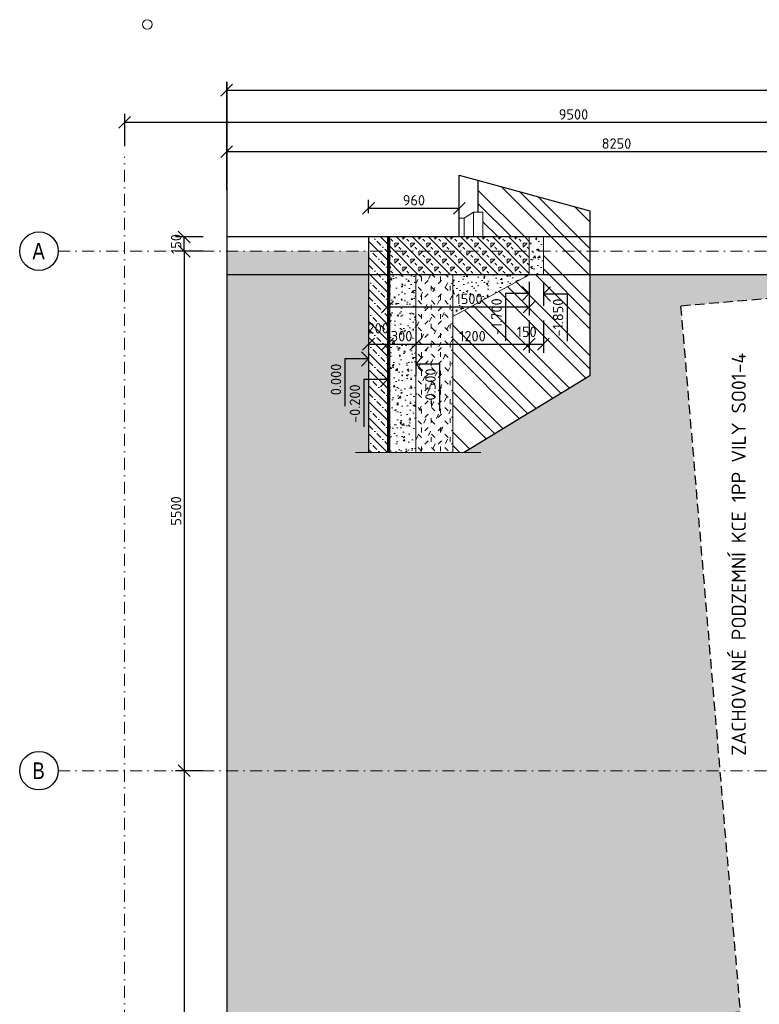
# Model space of a CAD drawing. Header units: millimetres. Extents: x -118752 to 407724, y -73278 to 155058.
# Tile 207 of 256: x 178146 to 185974, y -24454 to -14032. Entities that reach past the tile are written whole.
import ezdxf
from ezdxf.enums import TextEntityAlignment as Align

# ---------------------------------------------------------------- set-up
doc = ezdxf.new("R2010")
doc.units = ezdxf.units.MM
doc.header["$LTSCALE"] = 10
for name, pattern in [('BOURANI', [8.89, 2.54, -6.35]), ('DASH', [0.75, 0.5, -0.25]), ('DASHDOT', [25.4, 12.7, -6.35, 0, -6.35]), ('IZOLACE_VODOTESNA_0.5', [30, 15, -15])]:
    doc.linetypes.add(name, pattern=pattern)
for name, color, linetype, lineweight in [('CKBOURANI', 7, 'BOURANI', 25), ('CKIZOLACE', 1, 'Continuous', 18), ('CKKOTY', 3, 'Continuous', 25), ('CKKOTY_VYS', 3, 'Continuous', 25), ('CKRASTR', 7, 'DASHDOT', 15), ('CKRASTR_POPIS', 3, 'Continuous', 25), ('CKSTENY_PODROVINOU', 7, 'Continuous', 25), ('CKTEXTY_MALE', 3, 'Continuous', 18), ('IN_C_TENKA', 7, 'Continuous', 18), ('srafy', 7, 'Continuous', 18), ('zaklady tence', 2, 'Continuous', 15), ('základy', 5, 'Continuous', 30)]:
    doc.layers.add(name, color=color, linetype=linetype, lineweight=lineweight)
doc.styles.add('Arial', font='arial.ttf', dxfattribs={"width": 0.8})
doc.styles.get("Standard").update_dxf_attribs({"font": 'isocpeur.ttf'})
doc.linetypes.add('PRERUSENI', pattern='A,60,[100,CADKON.SHX,S=2.5,R=0,X=0,Y=0],-10', length=70)
doc.dimstyles.new('CADKON', dxfattribs={"dimscale": 50, "dimtxt": 2.2, "dimasz": 2.5, "dimexe": 1.8, "dimexo": 5, "dimgap": 0.6, "dimtad": 1, "dimrnd": 1, "dimtxsty": 'Standard', "dimblk1": 'OBLIQUE', "dimblk2": 'OBLIQUE', "dimsah": 1, "dimcen": 2.5, "dimadec": 1, "dimazin": 2, "dimtfac": 1, "dimtdec": 4, "dimtix": 1, "dimtmove": 2, "dimatfit": 3, "dimldrblk": 'OPEN30', "dimfxl": 5, "dimfxlon": 1, "dimtolj": 1, "dimarcsym": 0})
pattern_1 = [(45, (0, 0), (2e-14, 282.84271), [100, -300]), (135, (212.13, 141.42), (-282.84271, 2e-14), [100, -300]), (90, (0, 0), (-200, 200), [100, -300]), (65, (212.13, 141.42), (-96.7379, 265.7852), [100, -300])]

# ---------------------------------------------------------------- blocks, each defined once
blk = doc.blocks.new('_OBLIQUE')
at = {"color": 0, "linetype": 'ByBlock'}
blk.add_line((-0.5, -0.5), (0.5, 0.5), dxfattribs=at)
blk = doc.blocks.new('*D8349')
at = {"layer": 'CKKOTY', "color": 0, "lineweight": -2}
for p, q in [((180337, -15831), (180337, -14688)), ((230877, -15832), (230877, -14688)), ((180337, -14778), (230877, -14778))]:
    blk.add_line(p, q, dxfattribs=at)
at = {"layer": 'Defpoints', "color": 0}
for p in [(230877, -14778), (180337, -16331), (230877, -16332)]:
    blk.add_point(p, dxfattribs=at)
at = {"layer": 'CKKOTY', "color": 0, "lineweight": -2, "xscale": 125, "yscale": 125, "zscale": 125, "rotation": 180}
blk.add_blockref('_OBLIQUE', (180337, -14778), dxfattribs=at)
at = {"layer": 'CKKOTY', "color": 0, "lineweight": -2, "xscale": 125, "yscale": 125, "zscale": 125}
blk.add_blockref('_OBLIQUE', (230877, -14778), dxfattribs=at)
at = {"layer": 'CKKOTY', "color": 0, "insert": (205607, -14693), "char_height": 110, "attachment_point": 5}
blk.add_mtext('\\A1;50540', dxfattribs=at)
blk = doc.blocks.new('_Open30')
at = {"color": 0, "lineweight": -2}
for p, q in [((-1, 0.268), (0, 0)), ((0, 0), (-1, -0.268)), ((0, 0), (-1, 0))]:
    blk.add_line(p, q, dxfattribs=at)
blk = doc.blocks.new('*D9246')
at = {"layer": 'CKKOTY', "color": 0, "lineweight": -2}
for p, q in [((179257, -15369), (179257, -15029)), ((188757, -15369), (188757, -15029)), ((188757, -15119), (179257, -15119))]:
    blk.add_line(p, q, dxfattribs=at)
at = {"layer": 'Defpoints', "color": 0}
for p in [(179257, -15119), (179257, -15935), (188757, -15935)]:
    blk.add_point(p, dxfattribs=at)
at = {"layer": 'CKKOTY', "color": 0, "lineweight": -2, "xscale": 125, "yscale": 125, "zscale": 125, "rotation": 180}
blk.add_blockref('_OBLIQUE', (179257, -15119), dxfattribs=at)
at = {"layer": 'CKKOTY', "color": 0, "lineweight": -2, "xscale": 125, "yscale": 125, "zscale": 125}
blk.add_blockref('_OBLIQUE', (188757, -15119), dxfattribs=at)
at = {"layer": 'CKKOTY', "color": 0, "insert": (184007, -15034), "char_height": 110, "attachment_point": 5}
blk.add_mtext('\\A1;9500', dxfattribs=at)
blk = doc.blocks.new('*D9440')
at = {"layer": 'CKKOTY', "color": 0, "lineweight": -2}
for p, q in [((180337, -15678), (180337, -15338)), ((188587, -15678), (188587, -15338)), ((180337, -15428), (188587, -15428))]:
    blk.add_line(p, q, dxfattribs=at)
at = {"layer": 'Defpoints', "color": 0}
for p in [(188587, -15428), (180337, -16331), (188587, -16332)]:
    blk.add_point(p, dxfattribs=at)
at = {"layer": 'CKKOTY', "color": 0, "lineweight": -2, "xscale": 125, "yscale": 125, "zscale": 125, "rotation": 180}
blk.add_blockref('_OBLIQUE', (180337, -15428), dxfattribs=at)
at = {"layer": 'CKKOTY', "color": 0, "lineweight": -2, "xscale": 125, "yscale": 125, "zscale": 125}
blk.add_blockref('_OBLIQUE', (188587, -15428), dxfattribs=at)
at = {"layer": 'CKKOTY', "color": 0, "insert": (184462, -15343), "char_height": 110, "attachment_point": 5}
blk.add_mtext('\\A1;8250', dxfattribs=at)
blk = doc.blocks.new('*U9446')
at = {"color": 0, "linetype": 'ByBlock', "lineweight": -2}
blk.add_lwpolyline([(-1.5, 1.5), (0, 0), (1.5, 1.5), (0, 0), (0, 5), (10, 5)], dxfattribs=at)
blk = doc.blocks.new('*D9476')
at = {"layer": 'CKKOTY', "color": 0, "lineweight": -2}
for p, q in [((183538, -17217), (183538, -17557)), ((183688, -17217), (183688, -17557)), ((183538, -17467), (183688, -17467))]:
    blk.add_line(p, q, dxfattribs=at)
at = {"layer": 'Defpoints', "color": 0}
for p in [(183538, -16732), (183688, -16732), (183688, -17467)]:
    blk.add_point(p, dxfattribs=at)
at = {"layer": 'CKKOTY', "color": 0, "lineweight": -2, "xscale": 125, "yscale": 125, "zscale": 125, "rotation": 180}
blk.add_blockref('_OBLIQUE', (183538, -17467), dxfattribs=at)
at = {"layer": 'CKKOTY', "color": 0, "lineweight": -2, "xscale": 125, "yscale": 125, "zscale": 125}
blk.add_blockref('_OBLIQUE', (183688, -17467), dxfattribs=at)
at = {"layer": 'CKKOTY', "color": 0, "insert": (183512, -17336), "char_height": 110, "attachment_point": 5}
blk.add_mtext('\\A1;150', dxfattribs=at)
blk = doc.blocks.new('*U9445')
at = {"color": 0, "linetype": 'ByBlock', "lineweight": -2}
blk.add_lwpolyline([(-1.5, 1.5), (0, 0), (1.5, 1.5), (0, 0), (0, 5), (10, 5)], dxfattribs=at)
blk = doc.blocks.new('*D9478')
at = {"layer": 'CKKOTY', "color": 0, "lineweight": -2}
for p, q in [((181838, -17217), (181838, -17557)), ((182038, -17217), (182038, -17557)), ((181838, -17467), (182038, -17467))]:
    blk.add_line(p, q, dxfattribs=at)
at = {"layer": 'Defpoints', "color": 0}
for p in [(182038, -16332), (181838, -16632), (182038, -17467)]:
    blk.add_point(p, dxfattribs=at)
at = {"layer": 'CKKOTY', "color": 0, "lineweight": -2, "xscale": 125, "yscale": 125, "zscale": 125, "rotation": 180}
blk.add_blockref('_OBLIQUE', (181838, -17467), dxfattribs=at)
at = {"layer": 'CKKOTY', "color": 0, "lineweight": -2, "xscale": 125, "yscale": 125, "zscale": 125}
blk.add_blockref('_OBLIQUE', (182038, -17467), dxfattribs=at)
at = {"layer": 'CKKOTY', "color": 0, "insert": (181940, -17298), "char_height": 110, "attachment_point": 5}
blk.add_mtext('\\A1;200', dxfattribs=at)
blk = doc.blocks.new('*D9479')
at = {"layer": 'CKKOTY', "color": 0, "lineweight": -2}
for p, q in [((182038, -17217), (182038, -17557)), ((182338, -17217), (182338, -17557)), ((182038, -17467), (182338, -17467))]:
    blk.add_line(p, q, dxfattribs=at)
at = {"layer": 'Defpoints', "color": 0}
for p in [(182038, -16332), (182338, -16732), (182338, -17467)]:
    blk.add_point(p, dxfattribs=at)
at = {"layer": 'CKKOTY', "color": 0, "lineweight": -2, "xscale": 125, "yscale": 125, "zscale": 125, "rotation": 180}
blk.add_blockref('_OBLIQUE', (182038, -17467), dxfattribs=at)
at = {"layer": 'CKKOTY', "color": 0, "lineweight": -2, "xscale": 125, "yscale": 125, "zscale": 125}
blk.add_blockref('_OBLIQUE', (182338, -17467), dxfattribs=at)
at = {"layer": 'CKKOTY', "color": 0, "insert": (182188, -17382), "char_height": 110, "attachment_point": 5}
blk.add_mtext('\\A1;300', dxfattribs=at)
blk = doc.blocks.new('*D9480')
at = {"layer": 'CKKOTY', "color": 0, "lineweight": -2}
for p, q in [((182338, -17217), (182338, -17557)), ((183538, -17217), (183538, -17557)), ((182338, -17467), (183538, -17467))]:
    blk.add_line(p, q, dxfattribs=at)
at = {"layer": 'Defpoints', "color": 0}
for p in [(182338, -16732), (183538, -16732), (183538, -17467)]:
    blk.add_point(p, dxfattribs=at)
at = {"layer": 'CKKOTY', "color": 0, "lineweight": -2, "xscale": 125, "yscale": 125, "zscale": 125, "rotation": 180}
blk.add_blockref('_OBLIQUE', (182338, -17467), dxfattribs=at)
at = {"layer": 'CKKOTY', "color": 0, "lineweight": -2, "xscale": 125, "yscale": 125, "zscale": 125}
blk.add_blockref('_OBLIQUE', (183538, -17467), dxfattribs=at)
at = {"layer": 'CKKOTY', "color": 0, "insert": (182938, -17382), "char_height": 110, "attachment_point": 5}
blk.add_mtext('\\A1;1200', dxfattribs=at)
blk = doc.blocks.new('*D9481')
at = {"layer": 'CKKOTY', "color": 0, "lineweight": -2}
for p, q in [((182038, -16982), (182038, -17162)), ((183538, -16982), (183538, -17162)), ((182038, -17072), (183538, -17072))]:
    blk.add_line(p, q, dxfattribs=at)
at = {"layer": 'Defpoints', "color": 0}
for p in [(182038, -16732), (183538, -16732), (183538, -17072)]:
    blk.add_point(p, dxfattribs=at)
at = {"layer": 'CKKOTY', "color": 0, "lineweight": -2, "xscale": 125, "yscale": 125, "zscale": 125, "rotation": 180}
blk.add_blockref('_OBLIQUE', (182038, -17072), dxfattribs=at)
at = {"layer": 'CKKOTY', "color": 0, "lineweight": -2, "xscale": 125, "yscale": 125, "zscale": 125}
blk.add_blockref('_OBLIQUE', (183538, -17072), dxfattribs=at)
at = {"layer": 'CKKOTY', "color": 0, "insert": (182902, -16987), "char_height": 110, "attachment_point": 5}
blk.add_mtext('\\A1;1500', dxfattribs=at)
blk = doc.blocks.new('*U9450')
at = {"color": 0, "linetype": 'ByBlock', "lineweight": -2}
blk.add_lwpolyline([(-1.5, -1.5), (0, 0), (1.5, -1.5), (0, 0), (0, -5), (10, -5)], dxfattribs=at)
blk = doc.blocks.new('*U9448')
at = {"color": 0, "linetype": 'ByBlock', "lineweight": -2}
blk.add_lwpolyline([(-1.5, 1.5), (0, 0), (1.5, 1.5), (0, 0), (0, 5), (10, 5)], dxfattribs=at)
blk = doc.blocks.new('*U9449')
at = {"color": 0, "linetype": 'ByBlock', "lineweight": -2}
blk.add_lwpolyline([(-1.5, -1.5), (0, 0), (1.5, -1.5), (0, 0), (0, -5), (10, -5)], dxfattribs=at)
blk = doc.blocks.new('*D9482')
at = {"layer": 'CKKOTY', "color": 0, "lineweight": -2}
for p, q in [((181838, -16081), (181838, -15938)), ((182798, -16081), (182798, -15938)), ((181838, -16028), (182798, -16028))]:
    blk.add_line(p, q, dxfattribs=at)
at = {"layer": 'Defpoints', "color": 0}
for p in [(182798, -16028), (181838, -16331), (182798, -16331)]:
    blk.add_point(p, dxfattribs=at)
at = {"layer": 'CKKOTY', "color": 0, "lineweight": -2, "xscale": 125, "yscale": 125, "zscale": 125, "rotation": 180}
blk.add_blockref('_OBLIQUE', (181838, -16028), dxfattribs=at)
at = {"layer": 'CKKOTY', "color": 0, "lineweight": -2, "xscale": 125, "yscale": 125, "zscale": 125}
blk.add_blockref('_OBLIQUE', (182798, -16028), dxfattribs=at)
at = {"layer": 'CKKOTY', "color": 0, "insert": (182318, -15943), "char_height": 110, "attachment_point": 5}
blk.add_mtext('\\A1;960', dxfattribs=at)
blk = doc.blocks.new('*D9492')
at = {"layer": 'CKKOTY', "color": 0, "lineweight": -2}
for p, q in [((180087, -16482), (179796, -16482)), ((179886, -16482), (179886, -21982)), ((180087, -21982), (179796, -21982))]:
    blk.add_line(p, q, dxfattribs=at)
at = {"layer": 'Defpoints', "color": 0}
for p in [(180337, -16482), (179886, -21982), (180337, -21982)]:
    blk.add_point(p, dxfattribs=at)
at = {"layer": 'CKKOTY', "color": 0, "lineweight": -2, "xscale": 125, "yscale": 125, "zscale": 125}
for p, rotation in [((179886, -16482), 90), ((179886, -21982), 270)]:
    blk.add_blockref('_OBLIQUE', p, dxfattribs=dict(at, rotation=rotation))
at = {"layer": 'CKKOTY', "color": 0, "insert": (179801, -19232), "char_height": 110, "attachment_point": 5, "rotation": 90}
blk.add_mtext('\\A1;5500', dxfattribs=at)
blk = doc.blocks.new('*D9493')
at = {"layer": 'CKKOTY', "color": 0, "lineweight": -2}
for p, q in [((180087, -21982), (179796, -21982)), ((179886, -21982), (179886, -27482)), ((180087, -27482), (179796, -27482))]:
    blk.add_line(p, q, dxfattribs=at)
at = {"layer": 'Defpoints', "color": 0}
for p in [(180337, -21982), (179886, -27482), (180337, -27482)]:
    blk.add_point(p, dxfattribs=at)
at = {"layer": 'CKKOTY', "color": 0, "lineweight": -2, "xscale": 125, "yscale": 125, "zscale": 125}
for p, rotation in [((179886, -21982), 90), ((179886, -27482), 270)]:
    blk.add_blockref('_OBLIQUE', p, dxfattribs=dict(at, rotation=rotation))
at = {"layer": 'CKKOTY', "color": 0, "insert": (179801, -24732), "char_height": 110, "attachment_point": 5, "rotation": 90}
blk.add_mtext('\\A1;5500', dxfattribs=at)
blk = doc.blocks.new('*D9497')
at = {"layer": 'CKKOTY', "color": 0, "lineweight": -2}
for p, q in [((180087, -16331), (179796, -16331)), ((179886, -16482), (179886, -16331)), ((180087, -16482), (179796, -16482))]:
    blk.add_line(p, q, dxfattribs=at)
at = {"layer": 'Defpoints', "color": 0}
for p in [(179886, -16331), (180337, -16331), (180337, -16482)]:
    blk.add_point(p, dxfattribs=at)
at = {"layer": 'CKKOTY', "color": 0, "lineweight": -2, "xscale": 125, "yscale": 125, "zscale": 125}
for p, rotation in [((179886, -16331), 270), ((179886, -16482), 90)]:
    blk.add_blockref('_OBLIQUE', p, dxfattribs=dict(at, rotation=rotation))
at = {"layer": 'CKKOTY', "color": 0, "insert": (179801, -16406), "char_height": 110, "attachment_point": 5, "rotation": 90}
blk.add_mtext('\\A1;150', dxfattribs=at)

msp = doc.modelspace()

# ---------------------------------------------------------------- hatches: boundary and pattern name
at = {"layer": 'srafy', "transparency": 33554661}
h = msp.add_hatch(dxfattribs=at)
h.set_pattern_fill('ZEM_PUVODNI', color=256, scale=100, angle=90, style=0)
h.set_pattern_definition([(135, (0, 0), (-282.8427, -282.8427), []), (135, (9e-15, 141.42), (-282.8427, -282.8427), []), (135, (2e-14, 282.84), (-282.8427, -282.8427), [])])
h.paths.add_polyline_path([(183688.473, -16731.562), (183538.473, -16731.562), (182728.473, -17174.154), (182728.473, -18614.745), (182850.755, -18614.745), (184181.614, -17800.074), (184181.614, -16731.437), (183688.473, -16731.424)])
h.paths.add_polyline_path([(184181.614, -16481.562), (183688.473, -16481.562), (183688.473, -16731.424), (184181.614, -16731.437)])
h.paths.add_polyline_path([(184181.614, -16481.562), (184181.614, -16331.437), (183688.473, -16331.424), (183688.473, -16481.562)])
h.paths.add_polyline_path([(183688.473, -16331.406), (183688.473, -16331.424), (184181.614, -16331.437), (184181.614, -16053.322), (182998.482, -15733.022), (182998.482, -16069.457), (183048.482, -16069.457), (183048.474, -16331.406)])
h.paths.add_polyline_path([(183391.014, -17253.456), (183633.014, -17253.456), (183633.014, -17418.456), (183391.014, -17418.456)], flags=24)
h.paths.add_polyline_path([(183285.14, -17402.689), (183101.807, -17402.689), (183101.807, -16955.355), (183285.14, -16955.355)], flags=24)
h.paths.add_polyline_path([(182778.973, -17299.754), (183097.973, -17299.754), (183097.973, -17464.754), (182778.973, -17464.754)], flags=24)
h.paths.add_polyline_path([(182742.52, -16904.283), (183061.52, -16904.283), (183061.52, -17069.283), (182742.52, -17069.283)], flags=24)
h.paths.add_polyline_path([(183935.14, -17406.181), (183751.807, -17406.181), (183751.807, -16958.847), (183935.14, -16958.847)], flags=24)
h = msp.add_hatch(dxfattribs=at)
h.set_pattern_fill('BETON-PROSTY', color=256, scale=30, angle=90, style=0)
h.set_pattern_definition([(135, (0, 0), (-84.85281, -84.85281), []), (135, (5e-15, 84.85), (-127.27922, -42.42641), [60, -30, 0, -30])])
h.paths.add_polyline_path([(181838.473, -16731.562), (181838.473, -17623.154), (181838.473, -17842.01), (182038.473, -17842.01), (182038.473, -16731.562)])
h.paths.add_polyline_path([(181838.473, -16481.562), (181838.473, -16631.562), (182038.473, -16631.562), (182038.473, -16481.562)])
h.paths.add_polyline_path([(182038.473, -16731.562), (182038.473, -16631.562), (181838.473, -16631.562), (181838.473, -16731.562)])
h.paths.add_polyline_path([(182038.473, -16481.562), (182038.473, -16331.562), (181838.473, -16331.562), (181838.473, -16481.562)])
h.paths.add_polyline_path([(181838.473, -17842.01), (181838.473, -18614.745), (182038.473, -18614.745), (182038.473, -17842.01)])
h.paths.add_polyline_path([(181807.79, -17215.413), (182071.79, -17215.413), (182071.79, -17380.413), (181807.79, -17380.413)], flags=24)
at = {"layer": 'srafy'}
h = msp.add_hatch(dxfattribs=at)
h.set_pattern_fill('BETON-PERLITBETON', color=256, scale=30, angle=90, style=0)
h.set_pattern_definition([(135, (0, 0), (-84.85281, -84.85281), []), (135, (5e-15, 84.85), (-84.85281, -84.85281), [30, -90]), (225, (-21.21, 148.49), (84.85281, -84.85281), [60, -60]), (90, (-63.64, 106.07), (-84.852814, 84.852814), [42.42641, -127.27922]), (180, (-21.21, 148.49), (-84.852814, -84.852814), [42.42641, -127.27922])])
h.paths.add_polyline_path([(182538.473, -16331.562), (182038.473, -16331.562), (182038.473, -16481.562), (183538.473, -16481.562), (183538.473, -16331.562)])
h.paths.add_polyline_path([(182038.473, -16481.562), (182038.473, -16631.562), (183538.473, -16631.562), (183538.473, -16481.562)])
h.paths.add_polyline_path([(182338.473, -16731.562), (183538.473, -16731.562), (183538.473, -16631.562), (182038.473, -16631.562), (182038.473, -16731.562)])
h = msp.add_hatch(dxfattribs=at)
h.set_pattern_fill('AR-CONC', color=256, style=0)
h.set_pattern_definition([(50, (-33430.17, 0), (182.18467, -15.93909), [19.05, -209.55]), (355, (-33430.17, 0), (-35.24283, 191.05664), [15.24, -167.64]), (100.451, (-33414.99, -1.33), (146.9425, 175.11669), [16.19, -178.09]), (46.1842, (-33430.17, 50.8), (271.07904, -42.04233), [28.575, -314.325]), (96.6356, (-33407.58, 47.3), (237.40423, 247.42556), [24.285, -267.135]), (351.184, (-33430.17, 50.8), (237.4046, 247.4251), [22.86, -251.46]), (21, (-33404.77, 38.1), (151.61488, -102.26552), [19.05, -209.55]), (326, (-33404.77, 38.1), (61.80203, 184.18797), [15.24, -167.64]), (71.4514, (-33392.13, 29.58), (213.41649, 81.92286), [16.19, -178.09]), (37.5, (-33430.17, 0), (3.088603, 84.555039), [0, -165.608, 0, -170.18, 0, -168.275]), (7.5, (-33430.17, 0), (66.819663, 100.180575), [0, -97.028, 0, -161.798, 0, -64.135]), (327.5, (-33486.81, 0), (135.590595, -5.728744), [0, -63.5, 0, -198.12, 0, -262.89]), (317.5, (-33512.21, 0), (148.12918, 25.42649), [0, -82.55, 0, -131.572, 0, -186.69])])
h.paths.add_polyline_path([(183538.473, -16331.562), (183688.473, -16331.562), (183688.473, -16731.562), (183538.473, -16731.562)])
at = {"layer": 'srafy', "transparency": 33554661}
h = msp.add_hatch(dxfattribs=at)
h.set_pattern_fill('ZEM_ZASYP_NOSNY', color=256, scale=100, style=0)
h.set_pattern_definition(pattern_1)
h.paths.add_polyline_path([(182391.901, -31125.432), (181968.47, -31125.432), (181968.47, -27481.562), (180337.03, -27481.562), (180336.876, -32981.562), (186778.589, -32981.562), (186960.083, -32966.274), (186835.414, -31220.578), (184344.237, -31430.423), (184011.603, -27481.562), (182391.901, -27481.562)])
h.paths.add_polyline_path([(182391.901, -27481.562), (184011.603, -27481.562), (183777.655, -24704.244), (185770.597, -24536.368), (185555.392, -21981.562), (180337.184, -21981.562), (180337.03, -27481.562), (181968.47, -27481.562), (181968.47, -27031.868), (182391.901, -27031.868)])
h.paths.add_polyline_path([(180337.184, -21981.562), (185555.392, -21981.562), (185141.062, -17062.836), (187636.708, -16852.614), (188271.247, -16799.163, -0.033320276), (188228.71, -16731.551), (184181.614, -16731.437), (184181.614, -17800.074), (182850.755, -18614.745), (182798.452, -18614.745), (182338.473, -18614.745), (182063.473, -18614.745), (182050.973, -18614.745), (182038.473, -18614.745), (181838.473, -18614.745), (181838.476, -17842.01), (181838.477, -17623.154), (181838.48, -16731.372), (181838.481, -16481.562), (180337.339, -16481.562)])
h.paths.add_polyline_path([(181807.79, -17215.413), (182071.79, -17215.413), (182071.79, -17380.413), (181807.79, -17380.413)], flags=24)
h.paths.add_polyline_path([(181585.14, -18039.82), (181401.807, -18039.82), (181401.807, -17647.487), (181585.14, -17647.487)], flags=24)
h.paths.add_polyline_path([(181785.14, -18335.676), (181601.807, -18335.676), (181601.807, -17866.343), (181785.14, -17866.343)], flags=24)
at = {"layer": 'srafy'}
h = msp.add_hatch(dxfattribs=at)
h.set_pattern_fill('AR-CONC', color=256, style=0)
h.set_pattern_definition([(50, (-33430.17, 0), (182.18467, -15.93909), [19.05, -209.55]), (355, (-33430.17, 0), (-35.24283, 191.05664), [15.24, -167.64]), (100.451, (-33414.99, -1.33), (146.9425, 175.11669), [16.19, -178.09]), (46.1842, (-33430.17, 50.8), (271.07904, -42.04233), [28.575, -314.325]), (96.6356, (-33407.58, 47.3), (237.40423, 247.42556), [24.285, -267.135]), (351.184, (-33430.17, 50.8), (237.4046, 247.4251), [22.86, -251.46]), (21, (-33404.77, 38.1), (151.61488, -102.26552), [19.05, -209.55]), (326, (-33404.77, 38.1), (61.80203, 184.18797), [15.24, -167.64]), (71.4514, (-33392.13, 29.58), (213.41649, 81.92286), [16.19, -178.09]), (37.5, (-33430.17, 0), (3.088603, 84.555039), [0, -165.608, 0, -170.18, 0, -168.275]), (7.5, (-33430.17, 0), (66.819663, 100.180575), [0, -97.028, 0, -161.798, 0, -64.135]), (327.5, (-33486.81, 0), (135.590595, -5.728744), [0, -63.5, 0, -198.12, 0, -262.89]), (317.5, (-33512.21, 0), (148.12918, 25.42649), [0, -82.55, 0, -131.572, 0, -186.69])])
h.paths.add_polyline_path([(182063.473, -18614.745), (182338.473, -18614.745), (182338.473, -17673.154), (182338.473, -16731.562), (182038.473, -16731.562), (182038.473, -17842.01), (182038.473, -18614.745), (182050.973, -18614.745)])
h.paths.add_polyline_path([(181807.79, -17215.413), (182071.79, -17215.413), (182071.79, -17380.413), (181807.79, -17380.413)], flags=24)
h.paths.add_polyline_path([(182056.473, -17299.754), (182320.473, -17299.754), (182320.473, -17464.754), (182056.473, -17464.754)], flags=24)
at = {"layer": 'srafy', "transparency": 33554661}
h = msp.add_hatch(dxfattribs=at)
h.set_pattern_fill('ZEM_ZASYP_NOSNY', color=256, scale=50, style=0)
h.set_pattern_definition([(45, (0, 0), (1e-14, 141.421356), [50, -150]), (135, (106.07, 70.71), (-141.421356, 1e-14), [50, -150]), (90, (0, 0), (-100, 100), [50, -150]), (65, (106.07, 70.71), (-48.36895, 132.892605), [50, -150])])
h.paths.add_polyline_path([(182728.473, -17174.154), (182728.473, -16731.562), (182338.473, -16731.562), (182338.473, -17673.154), (182338.473, -18614.745), (182728.473, -18614.745)])
h.paths.add_polyline_path([(182585.14, -18166.82), (182401.807, -18166.82), (182401.807, -17697.487), (182585.14, -17697.487)], flags=24)
at = {"layer": 'srafy'}
h = msp.add_hatch(dxfattribs=at)
h.set_pattern_fill('AR-CONC', color=256)
h.set_pattern_definition([(50, (0, 0), (182.18467, -15.93909), [19.05, -209.55]), (355, (0, 0), (-35.24283, 191.05664), [15.24, -167.64]), (100.451, (15.18, -1.33), (146.9425, 175.11669), [16.19, -178.09]), (46.1842, (0, 50.8), (271.07904, -42.04233), [28.575, -314.325]), (96.6356, (22.6, 47.3), (237.40423, 247.42556), [24.285, -267.135]), (351.184, (0, 50.8), (237.4046, 247.4251), [22.86, -251.46]), (21, (25.4, 38.1), (151.61488, -102.26552), [19.05, -209.55]), (326, (25.4, 38.1), (61.80203, 184.18797), [15.24, -167.64]), (71.4514, (38.03, 29.58), (213.41649, 81.92286), [16.19, -178.09]), (37.5, (0, 0), (3.088603, 84.55504), [0, -165.608, 0, -170.18, 0, -168.275]), (7.5, (0, 0), (66.819663, 100.180575), [0, -97.028, 0, -161.798, 0, -64.135]), (327.5, (-56.64, 0), (135.590595, -5.728744), [0, -63.5, 0, -198.12, 0, -262.89]), (317.5, (-82.04, 0), (148.12918, 25.42649), [0, -82.55, 0, -131.572, 0, -186.69])])
h.paths.add_polyline_path([(182728.473, -16731.562), (182728.473, -17174.154), (183538.473, -16731.562)])
h.paths.add_polyline_path([(182742.52, -16904.283), (183061.52, -16904.283), (183061.52, -17069.283), (182742.52, -17069.283)], flags=24)
at = {"layer": 'srafy', "transparency": 33554661}
h = msp.add_hatch(dxfattribs=at)
h.set_pattern_fill('ZEM_ZASYP_NOSNY', color=256, scale=100, style=0)
h.set_pattern_definition(pattern_1)
edge = h.paths.add_edge_path()
edge.add_line((186742.965, -25357.648), (184750.023, -25525.524))
edge.add_line((184750.023, -25525.524), (184914.791, -27481.562))
edge.add_line((184914.791, -27481.562), (188156.708, -27481.562))
edge.add_arc((188756.708, -27481.562), 600, 106.4592496, 180, ccw=False)
edge.add_line((188586.708, -26906.149), (188586.708, -25202.102))
edge.add_line((188586.708, -25202.102), (187636.708, -25282.248))
edge.add_line((187636.708, -25282.248), (186742.965, -25357.648))
edge = h.paths.add_edge_path()
edge.add_line((188586.708, -28790.023), (188586.708, -28056.975))
edge.add_arc((188756.708, -27481.562), 600, 180, 253.5407504, ccw=False)
edge.add_line((188156.708, -27481.562), (184914.791, -27481.562))
edge.add_line((184914.791, -27481.562), (185165.517, -30458.055))
edge.add_line((185165.517, -30458.055), (187656.694, -30248.21))
edge.add_line((187656.694, -30248.21), (188586.708, -30169.75))
edge.add_line((188586.708, -30169.75), (188586.708, -28790.023))
h.paths.add_polyline_path([(188323.939, -23297.378), (188587.939, -23297.378), (188587.939, -23462.378), (188323.939, -23462.378)], flags=24)
h.paths.add_polyline_path([(187938.155, -28390.562), (187938.155, -27972.562), (188103.155, -27972.562), (188103.155, -28390.562)], flags=24)
h.paths.add_polyline_path([(186881.092, -29354.659), (186881.092, -29021.325), (187134.426, -29021.325), (187134.426, -29354.659)], flags=24)

# ---------------------------------------------------------------- linework, layer by layer
at = {"layer": 'CKBOURANI', "linetype": 'DASH', "ltscale": 20}
msp.add_lwpolyline([(187636.708, -16852.614), (185141.062, -17062.836), (185770.597, -24536.368), (183777.655, -24704.244), (184344.237, -31430.423), (186835.414, -31220.578), (187024.275, -33865.148), (187949.842, -33782.974)], dxfattribs=at)
at = {"layer": 'CKIZOLACE'}
msp.add_line((182063.473, -18614.745), (182063.473, -16331.562), dxfattribs=at)
at = {"layer": 'CKIZOLACE', "linetype": 'IZOLACE_VODOTESNA_0.5'}
msp.add_lwpolyline([(182050.973, -18614.745, 25, 25, 0), (182050.973, -16331.562, 0, 0, 0)], format="xyseb", dxfattribs=at)
at = {"layer": 'CKKOTY_VYS'}
for p, q in [((183538.473, -16806.022), (183538.473, -17056.022)), ((183688.473, -16809.514), (183688.473, -17059.514)), ((181838.473, -17498.154), (181838.473, -17748.154)), ((182338.473, -17548.154), (182338.473, -17798.154))]:
    msp.add_line(p, q, dxfattribs=at)
at = {"layer": 'CKRASTR'}
for p, q in [((179256.708, -42174.182), (179256.708, -15481.562)), ((178553.781, -16481.562), (231756.708, -16481.562)), ((178553.781, -21981.562), (191263.676, -21981.562))]:
    msp.add_line(p, q, dxfattribs=at)
at = {"layer": 'CKRASTR', "linetype": 'PRERUSENI'}
msp.add_line((181699.988, -18614.745), (183027.47, -18614.745), dxfattribs=at)
at = {"layer": 'CKRASTR_POPIS'}
for centre in [(178349.858, -16481.562), (178349.858, -21981.562)]:
    msp.add_circle(centre, 203.923, dxfattribs=at)
at = {"layer": 'CKSTENY_PODROVINOU'}
msp.add_line((180337.343, -14688.073), (180336.763, -37004.516), dxfattribs=at)
at = {"layer": 'Defpoints'}
for p, q in [((182798.482, -15678.877), (184181.614, -16053.322)), ((184181.614, -16053.322), (184181.614, -17800.074)), ((184181.614, -17800.074), (182850.755, -18614.745))]:
    msp.add_line(p, q, dxfattribs=at)
at = {"layer": 'IN_C_TENKA'}
msp.add_circle((179496.708, -14081.562), 50, dxfattribs=at)
at = {"layer": 'srafy'}
msp.add_line((183538.473, -16731.562), (182728.473, -17174.154), dxfattribs=at)
at = {"layer": 'zaklady tence'}
for p, q in [((182848.482, -16131.399), (182948.482, -16069.457)), ((182948.482, -16069.457), (182948.482, -16331.399)), ((182948.482, -16069.457), (183048.482, -16069.457)), ((183048.482, -16069.457), (183048.482, -16331.399)), ((182038.473, -16331.562), (182038.473, -18614.745)), ((183538.473, -16731.562), (183538.473, -16331.562)), ((183688.473, -16731.562), (183688.473, -16331.562)), ((182338.473, -16731.562), (182338.473, -18614.745)), ((182728.473, -16731.562), (182728.473, -18614.745))]:
    msp.add_line(p, q, dxfattribs=at)
for points in [[(182798.482, -16331.399), (182848.482, -16331.399), (182848.482, -16131.399), (182798.482, -16131.399)], [(183538.473, -16331.562), (183688.473, -16331.562), (183688.473, -16731.562), (183538.473, -16731.562)]]:
    msp.add_lwpolyline(points, close=True, dxfattribs=at)
at = {"layer": 'základy'}
for p, q in [((182798.482, -16331.399), (182798.482, -15678.877)), ((182998.482, -16069.457), (182998.482, -15733.022)), ((188636.708, -16331.562), (180337.343, -16331.33)), ((181838.482, -16331.372), (181838.473, -18614.745)), ((188636.708, -16731.562), (180337.343, -16731.33))]:
    msp.add_line(p, q, dxfattribs=at)

# ---------------------------------------------------------------- block references
at = {"layer": 'CKKOTY_VYS'}
ref = msp.add_blockref('*U9445', (183538.473, -16931.022), dxfattribs=dict(at, xscale=-50, yscale=50, zscale=50, rotation=89.99999999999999))
ref.add_attrib('Výška', '-1.700', dxfattribs={"layer": '0', "color": 0, "linetype": 'ByBlock', "lineweight": -2, "height": 110, "rotation": 90}).set_placement((183248.473, -16981.022), align=Align.RIGHT)
ref = msp.add_blockref('*U9449', (183688.473, -16934.514), dxfattribs=dict(at, xscale=-50, yscale=50, zscale=50, rotation=89.99999999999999))
ref.add_attrib('Výška', '-1.850', dxfattribs={"layer": '0', "color": 0, "linetype": 'ByBlock', "lineweight": -2, "height": 110, "rotation": 90}).set_placement((183898.473, -16984.514), align=Align.RIGHT)
ref = msp.add_blockref('*U9446', (181838.473, -17623.154), dxfattribs=dict(at, xscale=-50, yscale=50, zscale=50, rotation=89.99999999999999))
ref.add_attrib('Výška', '0.000', dxfattribs={"layer": '0', "color": 0, "linetype": 'ByBlock', "lineweight": -2, "height": 110, "rotation": 90}).set_placement((181548.473, -17673.154), align=Align.RIGHT)
ref = msp.add_blockref('*U9450', (182338.473, -17673.154), dxfattribs=dict(at, xscale=-50, yscale=50, zscale=50, rotation=89.99999999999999))
ref.add_attrib('Výška', '-0.500', dxfattribs={"layer": '0', "color": 0, "linetype": 'ByBlock', "lineweight": -2, "height": 110, "rotation": 90}).set_placement((182548.473, -17723.154), align=Align.RIGHT)
ref = msp.add_blockref('*U9448', (182038.473, -17842.01), dxfattribs=dict(at, xscale=-50, yscale=50, zscale=50, rotation=89.99999999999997))
ref.add_attrib('Výška', '-0.200', dxfattribs={"layer": '0', "color": 0, "linetype": 'ByBlock', "lineweight": -2, "height": 110, "rotation": 90}).set_placement((181748.473, -17892.01), align=Align.RIGHT)

# ---------------------------------------------------------------- texts
at = {"layer": 'CKRASTR_POPIS', "style": 'Arial', "width": 0.8}
for s, p in [('A', (178345.755, -16481.562)), ('B', (178345.755, -21981.562))]:
    msp.add_text(s, height=175, dxfattribs=at).set_placement(p, align=Align.MIDDLE)
at = {"layer": 'CKTEXTY_MALE', "insert": (185681, -21823.5), "char_height": 150, "width": 5504.73491, "attachment_point": 1, "rotation": 90}
msp.add_mtext('ZACHOVANÉ PODZEMNÍ KCE 1PP VILY SO01-4', dxfattribs=at)

# ---------------------------------------------------------------- dimensions: what is measured, and where the dimension line sits
at = {"layer": 'CKKOTY'}
for base, p1, p2, override, picture, middle in [((230876.708, -14778.073), (180337.343, -16331.33), (230876.708, -16331.562), {"dimscale": 50, "dimexo": 10, "dimdec": 0, "dimrnd": 5, "dimfxl": 1, "dimfxlon": 0}, '*D8349', (205607.025, -14693.073)), ((182338.473, -17467.254), (182038.473, -16331.562), (182338.473, -16731.562), {"dimtmove": 2}, '*D9479', (182188.473, -17382.254)), ((183538.473, -17467.254), (182338.473, -16731.562), (183538.473, -16731.562), {"dimtmove": 2}, '*D9480', (182938.473, -17382.254))]:
    dim = msp.add_linear_dim(base=base, p1=p1, p2=p2, dimstyle='CADKON', override=override, dxfattribs=at)
    dim.commit()
    dim.dimension.update_dxf_attribs({"geometry": picture, "text_midpoint": middle})
for base, p1, p2, picture, middle in [((179256.708, -15118.836), (188756.708, -15935.149), (179256.708, -15935.149), '*D9246', (184006.708, -15033.836)), ((188586.70795, -15427.55927), (180336.51291, -16330.77173), (188586.70795, -16331.56234), '*D9440', (184461.61043, -15342.55927)), ((182798.482, -16028.496), (181838.482, -16331.372), (182798.482, -16331.372), '*D9482', (182318.482, -15943.496))]:
    dim = msp.add_linear_dim(base=base, p1=p1, p2=p2, dimstyle='CADKON', dxfattribs=at)
    dim.commit()
    dim.dimension.update_dxf_attribs({"geometry": picture, "text_midpoint": middle})
for base, p1, p2, picture, middle in [((179885.589, -16331.33), (180337.339, -16481.562), (180337.343, -16331.33), '*D9497', (179800.589, -16406.446)), ((179885.589, -27481.562), (180337.184, -21981.562), (180337.03, -27481.562), '*D9493', (179800.589, -24731.562))]:
    dim = msp.add_linear_dim(base=base, p1=p1, p2=p2, angle=90, dimstyle='CADKON', override={"dimtmove": 2}, dxfattribs=at)
    dim.commit()
    dim.dimension.update_dxf_attribs({"geometry": picture, "text_midpoint": middle})
for base, p1, p2, picture, middle in [((182038.473, -17467.254), (181838.473, -16631.562), (182038.473, -16331.562), '*D9478', (181939.79, -17297.913)), ((183688.473, -17467.254), (183538.473, -16731.562), (183688.473, -16731.562), '*D9476', (183512.014, -17335.956))]:
    dim = msp.add_linear_dim(base=base, p1=p1, p2=p2, dimstyle='CADKON', override={"dimtmove": 2}, dxfattribs=at)
    dim.commit()
    dim.dimension.update_dxf_attribs({"geometry": picture, "text_midpoint": middle, "dimtype": 160})
dim = msp.add_linear_dim(base=(179885.589, -21981.562), p1=(180337.339, -16481.562), p2=(180337.184, -21981.562), angle=90, dimstyle='CADKON', dxfattribs=at)
dim.commit()
dim.dimension.update_dxf_attribs({"geometry": '*D9492', "text_midpoint": (179800.589, -19231.562)})
dim = msp.add_linear_dim(base=(183538.473, -17071.783), p1=(182038.473, -16731.562), p2=(183538.473, -16731.562), dimstyle='CADKON', dxfattribs=at)
dim.commit()
dim.dimension.update_dxf_attribs({"geometry": '*D9481', "text_midpoint": (182902.02, -16986.783), "dimtype": 160})

doc.saveas('drawing.dxf')
